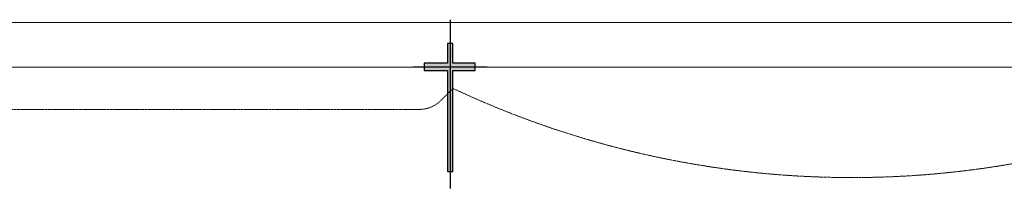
# Model space of a CAD drawing. Header units: millimetres. Extents: x -750 to 72845, y -24282 to 18874.
# Tile 58 of 154: x 55179 to 58513, y -258 to 314. Entities that reach past the tile are written whole.
import ezdxf

# ---------------------------------------------------------------- set-up
doc = ezdxf.new("R2010")
doc.units = ezdxf.units.MM
doc.header["$MEASUREMENT"] = 0
doc.linetypes.add('( Hidden )', pattern=[0.375, 0.25, -0.125])
doc.linetypes.add('HIDDENX2', pattern=[0.75, 0.5, -0.25])
doc.layers.add('E Wall Light', color=5, linetype='Continuous')
doc.layers.add('IRISH HOUSE_HYD AIRPORT_DRAINAGE LAYOUT 1$0$GREY SCALE', color=8, linetype='Continuous')
for name, color, linetype, lineweight in [('IRISH HOUSE_HYD AIRPORT_DRAINAGE LAYOUT 1$0$GREYSCALE', 8, 'Continuous', 0), ('M-MEP-ELLG-CABLE', 146, 'HIDDENX2', 20), ('M-MEP-ELPR-EQUIP', 6, 'Continuous', 20)]:
    doc.layers.add(name, color=color, linetype=linetype, lineweight=lineweight)

# ---------------------------------------------------------------- blocks, each defined once
blk = doc.blocks.new('IRISH HOUSE_HYD AIRPORT_DRAINAGE LAYOUT 1$0$FLOOR PLAN')
at = {"layer": 'IRISH HOUSE_HYD AIRPORT_DRAINAGE LAYOUT 1$0$GREYSCALE', "color": 8, "lineweight": 0, "ltscale": 0.25}
for p, q in [((1453.1, 304.8), (11785.4, 304.8)), ((4032.6, 304.8), (8535.8, 304.8))]:
    blk.add_line(p, q, dxfattribs=at)
at = {"layer": 'IRISH HOUSE_HYD AIRPORT_DRAINAGE LAYOUT 1$0$GREYSCALE', "color": 8, "lineweight": 0, "ltscale": 0.2}
blk.add_line((1605.5, 152.4), (11785.4, 152.4), dxfattribs=at)
blk = doc.blocks.new('IRISH HOUSE_HYD AIRPORT_DRAINAGE LAYOUT 1')
at = {"layer": 'IRISH HOUSE_HYD AIRPORT_DRAINAGE LAYOUT 1$0$GREY SCALE'}
blk.add_blockref('IRISH HOUSE_HYD AIRPORT_DRAINAGE LAYOUT 1$0$FLOOR PLAN', (0, 0), dxfattribs=at)
blk = doc.blocks.new('unseyb')
at = {"layer": 'E Wall Light'}
h = blk.add_hatch(color=5, dxfattribs=at)
h.dxf.hatch_style = 1
h.paths.add_polyline_path([(1723782.17, -79199.22), (1723779.23, -79199.22), (1723779.23, -79200.19), (1723782.17, -79200.19), (1723782.17, -79202.8), (1723782.92, -79202.8), (1723782.92, -79200.19), (1723786, -79200.19), (1723786, -79199.22), (1723782.92, -79199.22), (1723782.92, -79185.73), (1723782.17, -79185.73)])
at = {"layer": 'E Wall Light', "color": 5, "linetype": '( Hidden )', "ltscale": 0.2}
for p, q in [((1723782.54, -79205.98), (1723782.54, -79183.47)), ((1723787.54, -79199.71), (1723777.55, -79199.71))]:
    blk.add_line(p, q, dxfattribs=at)
at = {"layer": 'E Wall Light', "color": 5}
blk.add_lwpolyline([(1723782.17, -79199.22), (1723779.23, -79199.22), (1723779.23, -79200.19), (1723782.17, -79200.19), (1723782.17, -79202.8), (1723782.92, -79202.8), (1723782.92, -79200.19), (1723786, -79200.19), (1723786, -79199.22), (1723782.92, -79199.22), (1723782.92, -79185.73), (1723782.17, -79185.73)], close=True, dxfattribs=at)
blk = doc.blocks.new('yuterfgkm')
at = {"layer": 'E Wall Light', "rotation": 180}
blk.add_blockref('unseyb', (3446195.08, -158423.79), dxfattribs=at)

msp = doc.modelspace()

# ---------------------------------------------------------------- linework, layer by layer
at = {"layer": 'M-MEP-ELLG-CABLE', "color": 1, "ltscale": 5}
msp.add_lwpolyline([(56646.2, 80.7), (56603.9, 38.7, -0.197928), (56533.4, 9.7), (51043.5, 9.7, -0.199474), (50972.6, 39.2), (50931.2, 80.7)], format="xyb", dxfattribs=at)
msp.add_arc((57997.2, 2948.9), 3170.4, 244.7774, 298.109, dxfattribs=at)

# ---------------------------------------------------------------- block references
at = {"layer": 'E Wall Light', "xscale": 25.40000000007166, "yscale": 25.40000000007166, "zscale": 25.40000000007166}
msp.add_blockref('yuterfgkm', (-43692641.8, 2012446.1), dxfattribs=at)
at = {"layer": 'M-MEP-ELPR-EQUIP'}
msp.add_blockref('IRISH HOUSE_HYD AIRPORT_DRAINAGE LAYOUT 1', (50000, 0), dxfattribs=at)

doc.saveas('drawing.dxf')
